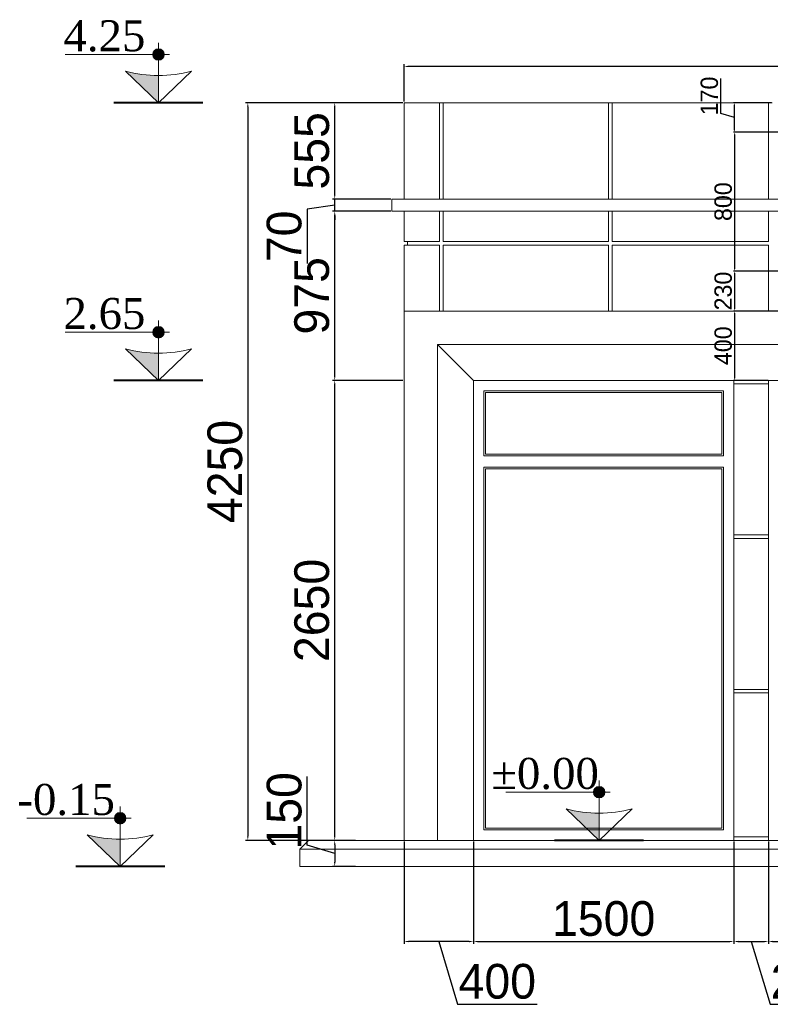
# Model space of a CAD drawing. Header units: feet. Extents: x 1702076 to 2088321, y 4853006 to 4922488.
# Tile 13 of 25: x 1830947 to 1835270, y 4870736 to 4876409. Entities that reach past the tile are written whole.
import ezdxf

# ---------------------------------------------------------------- set-up
doc = ezdxf.new("R2010")
doc.units = ezdxf.units.FT
doc.header["$MEASUREMENT"] = 0
doc.header["$PDMODE"] = 98
doc.header["$PDSIZE"] = 0.3
doc.dimstyles.new('ISO-25', dxfattribs={"dimscale": 15, "dimtxt": 20, "dimasz": 2.5, "dimexe": 1.25, "dimexo": 0.625, "dimgap": 3, "dimtad": 1, "dimdec": 0, "dimtxsty": 'Standard', "dimcen": 2.5, "dimadec": 0, "dimazin": 0, "dimtfac": 1, "dimtdec": 0, "dimtmove": 0, "dimatfit": 3, "dimfxl": 1.25, "dimarcsym": 0})

# ---------------------------------------------------------------- blocks, each defined once
blk = doc.blocks.new('*D5371')
at = {"color": 0, "lineweight": -2, "transparency": 16777216}
for p, q in [((1833154, 4874330.3), (1832748.8, 4874330.3)), ((1832761.3, 4871705.3), (1832761.3, 4874305.3)), ((1832881, 4871680.3), (1832748.8, 4871680.3))]:
    blk.add_line(p, q, dxfattribs=at)
at = {"color": 0, "lineweight": 5, "transparency": 16777216}
for points in [[(1832757.1, 4874305.3), (1832765.4, 4874305.3), (1832761.3, 4874330.3)], [(1832757.1, 4871705.3), (1832765.4, 4871705.3), (1832761.3, 4871680.3)]]:
    blk.add_solid(points, dxfattribs=at)
at = {"layer": 'Defpoints', "color": 0, "lineweight": 5, "transparency": 16777216}
for p in [(1832761.3, 4874330.3), (1833160.3, 4874330.3), (1832887.3, 4871680.3)]:
    blk.add_point(p, dxfattribs=at)
at = {"color": 0, "lineweight": 5, "transparency": 16777216, "insert": (1832629.9, 4873005.3), "char_height": 200, "attachment_point": 5, "rotation": 90}
blk.add_mtext('2650', dxfattribs=at)
blk = doc.blocks.new('*D5372')
at = {"color": 0, "lineweight": -2, "transparency": 16777216}
for p, q in [((1832602.4, 4871652.9), (1832602.4, 4872047.7)), ((1832761.3, 4871605.3), (1832602.4, 4871652.9)), ((1832881, 4871680.3), (1832748.8, 4871680.3)), ((1832761.3, 4871655.3), (1832761.3, 4871555.3)), ((1832881, 4871530.3), (1832748.8, 4871530.3))]:
    blk.add_line(p, q, dxfattribs=at)
at = {"color": 0, "lineweight": 5, "transparency": 16777216}
for points in [[(1832757.1, 4871655.3), (1832765.4, 4871655.3), (1832761.3, 4871680.3)], [(1832757.1, 4871555.3), (1832765.4, 4871555.3), (1832761.3, 4871530.3)]]:
    blk.add_solid(points, dxfattribs=at)
at = {"layer": 'Defpoints', "color": 0, "lineweight": 5, "transparency": 16777216}
for p in [(1832887.3, 4871680.3), (1832761.3, 4871530.3), (1832887.3, 4871530.3)]:
    blk.add_point(p, dxfattribs=at)
at = {"color": 0, "lineweight": 5, "transparency": 16777216, "insert": (1832471, 4871850.3), "char_height": 200, "attachment_point": 5, "rotation": 90}
blk.add_mtext('150', dxfattribs=at)
blk = doc.blocks.new('*D5373')
at = {"color": 0, "lineweight": -2, "transparency": 16777216}
for p, q in [((1833084, 4875305.3), (1832748.8, 4875305.3)), ((1832761.3, 4874355.3), (1832761.3, 4875280.3)), ((1833154, 4874330.3), (1832748.8, 4874330.3))]:
    blk.add_line(p, q, dxfattribs=at)
at = {"color": 0, "lineweight": 5, "transparency": 16777216}
for points in [[(1832757.1, 4875280.3), (1832765.4, 4875280.3), (1832761.3, 4875305.3)], [(1832757.1, 4874355.3), (1832765.4, 4874355.3), (1832761.3, 4874330.3)]]:
    blk.add_solid(points, dxfattribs=at)
at = {"layer": 'Defpoints', "color": 0, "lineweight": 5, "transparency": 16777216}
for p in [(1832761.3, 4875305.3), (1833090.3, 4875305.3), (1833160.3, 4874330.3)]:
    blk.add_point(p, dxfattribs=at)
at = {"color": 0, "lineweight": 5, "transparency": 16777216, "insert": (1832629.7, 4874817.8), "char_height": 200, "attachment_point": 5, "rotation": 90}
blk.add_mtext('975', dxfattribs=at)
blk = doc.blocks.new('*D5374')
at = {"color": 0, "lineweight": -2, "transparency": 16777216}
for p, q in [((1833084, 4875375.3), (1832748.8, 4875375.3)), ((1832761.3, 4875400.3), (1832761.3, 4875425.3)), ((1832761.3, 4875305.3), (1832761.3, 4875375.3)), ((1832761.3, 4875305.3), (1832761.3, 4875375.3)), ((1832761.3, 4875340.3), (1832602.2, 4875316.5)), ((1832602.2, 4875316.5), (1832602.2, 4875004)), ((1833084, 4875305.3), (1832748.8, 4875305.3)), ((1832761.3, 4875280.3), (1832761.3, 4875255.3))]:
    blk.add_line(p, q, dxfattribs=at)
at = {"color": 0, "lineweight": 5, "transparency": 16777216}
for points in [[(1832757.1, 4875400.3), (1832765.4, 4875400.3), (1832761.3, 4875375.3)], [(1832757.1, 4875280.3), (1832765.4, 4875280.3), (1832761.3, 4875305.3)]]:
    blk.add_solid(points, dxfattribs=at)
at = {"layer": 'Defpoints', "color": 0, "lineweight": 5, "transparency": 16777216}
for p in [(1832761.3, 4875375.3), (1833090.3, 4875375.3), (1833090.3, 4875305.3)]:
    blk.add_point(p, dxfattribs=at)
at = {"color": 0, "lineweight": 5, "transparency": 16777216, "insert": (1832470.7, 4875160.2), "char_height": 200, "attachment_point": 5, "rotation": 90}
blk.add_mtext('70', dxfattribs=at)
blk = doc.blocks.new('*D5375')
at = {"color": 0, "lineweight": -2, "transparency": 16777216}
for p, q in [((1833154, 4875930.3), (1832748.8, 4875930.3)), ((1832761.3, 4875400.3), (1832761.3, 4875905.3)), ((1833084, 4875375.3), (1832748.8, 4875375.3))]:
    blk.add_line(p, q, dxfattribs=at)
at = {"color": 0, "lineweight": 5, "transparency": 16777216}
for points in [[(1832757.1, 4875905.3), (1832765.4, 4875905.3), (1832761.3, 4875930.3)], [(1832757.1, 4875400.3), (1832765.4, 4875400.3), (1832761.3, 4875375.3)]]:
    blk.add_solid(points, dxfattribs=at)
at = {"layer": 'Defpoints', "color": 0, "lineweight": 5, "transparency": 16777216}
for p in [(1832761.3, 4875930.3), (1833160.3, 4875930.3), (1833090.3, 4875375.3)]:
    blk.add_point(p, dxfattribs=at)
at = {"color": 0, "lineweight": 5, "transparency": 16777216, "insert": (1832629.9, 4875652.8), "char_height": 200, "attachment_point": 5, "rotation": 90}
blk.add_mtext('555', dxfattribs=at)
blk = doc.blocks.new('*D5376')
at = {"color": 0, "lineweight": -2, "transparency": 16777216}
for p, q in [((1833154, 4875930.3), (1832248.2, 4875930.3)), ((1832260.7, 4875905.3), (1832260.7, 4871705.3)), ((1832881, 4871680.3), (1832248.2, 4871680.3))]:
    blk.add_line(p, q, dxfattribs=at)
at = {"color": 0, "lineweight": 5, "transparency": 16777216}
for points in [[(1832256.5, 4875905.3), (1832264.8, 4875905.3), (1832260.7, 4875930.3)], [(1832256.5, 4871705.3), (1832264.8, 4871705.3), (1832260.7, 4871680.3)]]:
    blk.add_solid(points, dxfattribs=at)
at = {"layer": 'Defpoints', "color": 0, "lineweight": 5, "transparency": 16777216}
for p in [(1833160.3, 4875930.3), (1832260.7, 4871680.3), (1832887.3, 4871680.3)]:
    blk.add_point(p, dxfattribs=at)
at = {"color": 0, "lineweight": 5, "transparency": 16777216, "insert": (1832129.3, 4873805.3), "char_height": 200, "attachment_point": 5, "rotation": 90}
blk.add_mtext('4250', dxfattribs=at)
blk = doc.blocks.new('*D5377')
at = {"color": 0, "lineweight": -2, "transparency": 16777216}
for p, q in [((1833560.3, 4871674), (1833560.3, 4871085.1)), ((1835060.3, 4871674), (1835060.3, 4871085.1)), ((1833585.3, 4871097.6), (1835035.3, 4871097.6))]:
    blk.add_line(p, q, dxfattribs=at)
at = {"color": 0, "lineweight": 5, "transparency": 16777216}
for points in [[(1833585.3, 4871101.8), (1833585.3, 4871093.5), (1833560.3, 4871097.6)], [(1835035.3, 4871101.8), (1835035.3, 4871093.5), (1835060.3, 4871097.6)]]:
    blk.add_solid(points, dxfattribs=at)
at = {"layer": 'Defpoints', "color": 0, "lineweight": 5, "transparency": 16777216}
for p in [(1833560.3, 4871680.3), (1835060.3, 4871680.3), (1835060.3, 4871097.6)]:
    blk.add_point(p, dxfattribs=at)
at = {"color": 0, "lineweight": 5, "transparency": 16777216, "insert": (1834310.3, 4871229), "char_height": 200, "attachment_point": 5}
blk.add_mtext('1500', dxfattribs=at)
blk = doc.blocks.new('*D5378')
at = {"color": 0, "lineweight": -2, "transparency": 16777216}
for p, q in [((1835060.3, 4871674), (1835060.3, 4871085.1)), ((1835260.3, 4871674), (1835260.3, 4871085.1)), ((1835085.3, 4871097.6), (1835235.3, 4871097.6)), ((1835160.3, 4871097.6), (1835268.8, 4870736)), ((1835268.8, 4870736), (1835722.7, 4870736))]:
    blk.add_line(p, q, dxfattribs=at)
at = {"color": 0, "lineweight": 5, "transparency": 16777216}
for points in [[(1835085.3, 4871101.8), (1835085.3, 4871093.5), (1835060.3, 4871097.6)], [(1835235.3, 4871101.8), (1835235.3, 4871093.5), (1835260.3, 4871097.6)]]:
    blk.add_solid(points, dxfattribs=at)
at = {"layer": 'Defpoints', "color": 0, "lineweight": 5, "transparency": 16777216}
for p in [(1835060.3, 4871680.3), (1835260.3, 4871680.3), (1835260.3, 4871097.6)]:
    blk.add_point(p, dxfattribs=at)
at = {"color": 0, "lineweight": 5, "transparency": 16777216, "insert": (1835495.7, 4870867.3), "char_height": 200, "attachment_point": 5}
blk.add_mtext('200', dxfattribs=at)
blk = doc.blocks.new('*D5379')
at = {"color": 0, "lineweight": -2, "transparency": 16777216}
for p, q in [((1835260.3, 4871674), (1835260.3, 4871085.1)), ((1836740.3, 4871674), (1836740.3, 4871085.1)), ((1835285.3, 4871097.6), (1836715.3, 4871097.6))]:
    blk.add_line(p, q, dxfattribs=at)
at = {"color": 0, "lineweight": 5, "transparency": 16777216}
for points in [[(1835285.3, 4871101.8), (1835285.3, 4871093.5), (1835260.3, 4871097.6)], [(1836715.3, 4871101.8), (1836715.3, 4871093.5), (1836740.3, 4871097.6)]]:
    blk.add_solid(points, dxfattribs=at)
at = {"layer": 'Defpoints', "color": 0, "lineweight": 5, "transparency": 16777216}
for p in [(1835260.3, 4871680.3), (1836740.3, 4871680.3), (1836740.3, 4871097.6)]:
    blk.add_point(p, dxfattribs=at)
at = {"color": 0, "lineweight": 5, "transparency": 16777216, "insert": (1836000.3, 4871229), "char_height": 200, "attachment_point": 5}
blk.add_mtext('1480', dxfattribs=at)
blk = doc.blocks.new('*D5386')
at = {"color": 0, "lineweight": -2, "transparency": 16777216}
for p, q in [((1833160.3, 4875936.5), (1833160.3, 4876151.7)), ((1840035.3, 4876139.2), (1833185.3, 4876139.2)), ((1840060.3, 4875936.5), (1840060.3, 4876151.7))]:
    blk.add_line(p, q, dxfattribs=at)
at = {"color": 0, "lineweight": 5, "transparency": 16777216}
for points in [[(1833185.3, 4876143.3), (1833185.3, 4876135), (1833160.3, 4876139.2)], [(1840035.3, 4876143.3), (1840035.3, 4876135), (1840060.3, 4876139.2)]]:
    blk.add_solid(points, dxfattribs=at)
at = {"layer": 'Defpoints', "color": 0, "lineweight": 5, "transparency": 16777216}
for p in [(1833160.3, 4876139.2), (1833160.3, 4875930.3), (1840060.3, 4875930.3)]:
    blk.add_point(p, dxfattribs=at)
at = {"color": 0, "lineweight": 5, "transparency": 16777216, "insert": (1836610.3, 4876270.7), "char_height": 200, "attachment_point": 5}
blk.add_mtext('6900', dxfattribs=at)
blk = doc.blocks.new('*D5456')
at = {"color": 0, "lineweight": -2, "transparency": 16777216}
for p, q in [((1833160.3, 4871674), (1833160.3, 4871085.1)), ((1833560.3, 4871674), (1833560.3, 4871085.1)), ((1833535.3, 4871097.6), (1833185.3, 4871097.6)), ((1833360.3, 4871097.6), (1833468.8, 4870736)), ((1833468.8, 4870736), (1833926.6, 4870736))]:
    blk.add_line(p, q, dxfattribs=at)
at = {"color": 0, "lineweight": 5, "transparency": 16777216}
for points in [[(1833185.3, 4871101.8), (1833185.3, 4871093.5), (1833160.3, 4871097.6)], [(1833535.3, 4871101.8), (1833535.3, 4871093.5), (1833560.3, 4871097.6)]]:
    blk.add_solid(points, dxfattribs=at)
at = {"layer": 'Defpoints', "color": 0, "lineweight": 5, "transparency": 16777216}
for p in [(1833160.3, 4871680.3), (1833560.3, 4871680.3), (1833160.3, 4871097.6)]:
    blk.add_point(p, dxfattribs=at)
at = {"color": 0, "lineweight": 5, "transparency": 16777216, "insert": (1833697.7, 4870867.3), "char_height": 200, "attachment_point": 5}
blk.add_mtext('400', dxfattribs=at)
blk = doc.blocks.new('A$C152757c1')
at = {"color": 0, "linetype": 'Continuous', "lineweight": 0, "extrusion": (0, 1, 0)}
for p, q in [((21081.3, 3322.3), (21286.3, 3322.3)), ((21081.3, 2767.3), (21081.3, 3322.3)), ((21286.3, 3322.3), (21306.3, 3322.3)), ((21286.3, 2767.3), (21286.3, 3322.3)), ((21306.3, 3322.3), (21306.3, 2767.3)), ((21306.3, 3322.3), (22260.1, 3322.3)), ((22260.1, 3322.3), (22280.1, 3322.3)), ((22260.1, 2767.3), (22260.1, 3322.3)), ((22280.1, 3322.3), (22280.1, 2767.3)), ((22280.1, 3322.3), (23181.3, 3322.3)), ((23181.3, 3322.3), (23201.3, 3322.3)), ((23181.3, 2767.3), (23181.3, 3322.3)), ((21011.3, 2767.3), (23361.3, 2767.3)), ((21011.3, 2767.3), (21011.3, 2697.3)), ((21011.3, 2697.3), (23361.3, 2697.3)), ((21081.3, 2522.3), (21081.3, 2697.3)), ((21286.3, 2522.3), (21286.3, 2697.3)), ((21306.3, 2697.3), (21306.3, 2522.3)), ((22260.1, 2522.3), (22260.1, 2697.3)), ((22280.1, 2697.3), (22280.1, 2522.3)), ((23181.3, 2522.3), (23181.3, 2697.3)), ((21081.3, 2522.3), (21286.3, 2522.3)), ((21081.3, 2502.3), (21286.3, 2502.3)), ((21081.3, 2122.3), (21081.3, 2502.3)), ((21101.3, 2502.3), (21101.3, 2522.3)), ((21286.3, 2122.3), (21286.3, 2502.3)), ((21306.3, 2522.3), (22260.1, 2522.3)), ((21306.3, 2502.3), (22260.1, 2502.3)), ((21306.3, 2502.3), (21306.3, 2122.3)), ((22260.1, 2122.3), (22260.1, 2502.3)), ((22280.1, 2522.3), (23181.3, 2522.3)), ((22280.1, 2502.3), (23181.3, 2502.3)), ((22280.1, 2502.3), (22280.1, 2122.3)), ((23181.3, 2122.3), (23181.3, 2502.3)), ((21081.3, -927.7), (21081.3, 2122.3)), ((21081.3, 2122.3), (27941.3, 2122.3)), ((21273.5, -927.7), (21273.5, 1930.2)), ((21273.5, 1930.2), (27749.2, 1930.2)), ((21481.3, 1722.3), (21273.5, 1930.2)), ((21481.3, -927.7), (21481.3, 1722.3)), ((21481.3, 1722.3), (27541.3, 1722.3)), ((22981.3, 1722.3), (22981.3, 1702.3)), ((22981.3, 1722.3), (22981.3, 1702.3)), ((22981.3, 1702.3), (22981.3, 832.3)), ((23181.3, 1702.3), (22981.3, 1702.3)), ((23181.3, 1702.3), (23181.3, 1722.3)), ((23181.3, 832.3), (23181.3, 1702.3)), ((22921.3, 1662.3), (21541.3, 1662.3)), ((21541.3, 1287.3), (21541.3, 1662.3)), ((21551.3, 1652.3), (22911.3, 1652.3)), ((21551.3, 1652.3), (21551.3, 1297.3)), ((22911.3, 1652.3), (22911.3, 1297.3)), ((22921.3, 1287.3), (22921.3, 1662.3)), ((21541.3, 1287.3), (22921.3, 1287.3)), ((22911.3, 1297.3), (21551.3, 1297.3)), ((22921.3, 1222.3), (21541.3, 1222.3)), ((21541.3, -867.7), (21541.3, 1222.3)), ((21551.3, 1212.3), (22911.3, 1212.3)), ((21551.3, 1212.3), (21551.3, -857.7)), ((22911.3, 1212.3), (22911.3, -857.7)), ((22921.3, -867.7), (22921.3, 1222.3)), ((22981.3, 832.3), (22981.3, 812.3)), ((22981.3, 832.3), (23181.3, 832.3)), ((22981.3, 832.3), (22981.3, 812.3)), ((22981.3, 812.3), (22981.3, -57.7)), ((23181.3, 812.3), (22981.3, 812.3)), ((23181.3, 812.3), (23181.3, 832.3)), ((23181.3, -57.7), (23181.3, 812.3)), ((22981.3, -57.7), (22981.3, -77.7)), ((22981.3, -57.7), (23181.3, -57.7)), ((22981.3, -57.7), (22981.3, -77.7)), ((22981.3, -77.7), (22981.3, -907.7)), ((23181.3, -77.7), (22981.3, -77.7)), ((23181.3, -77.7), (23181.3, -57.7)), ((23181.3, -907.7), (23181.3, -77.7)), ((22921.3, -867.7), (21541.3, -867.7)), ((22911.3, -857.7), (21551.3, -857.7)), ((20481.3, -977.7), (20531.3, -927.7)), ((20531.3, -927.7), (35902.2, -927.7)), ((22981.3, -907.7), (22981.3, -927.7)), ((22981.3, -907.7), (23181.3, -907.7)), ((22981.3, -907.7), (22981.3, -927.7)), ((23181.3, -927.7), (23181.3, -907.7)), ((20481.3, -1077.7), (20481.3, -977.7)), ((20481.3, -977.7), (35952.2, -977.7)), ((20481.3, -1077.7), (35952.2, -1077.7))]:
    blk.add_line(p, q, dxfattribs=at)
blk = doc.blocks.new('*D5533')
at = {"color": 0, "lineweight": -2, "transparency": 16777216}
for p, q in [((1835537.2, 4875760.3), (1835058.5, 4875760.3)), ((1835064.8, 4875747.8), (1835064.8, 4874972.8)), ((1835537.2, 4874960.3), (1835058.5, 4874960.3))]:
    blk.add_line(p, q, dxfattribs=at)
at = {"color": 0, "lineweight": 5, "transparency": 16777216}
for points in [[(1835062.7, 4875747.8), (1835066.9, 4875747.8), (1835064.8, 4875760.3)], [(1835062.7, 4874972.8), (1835066.9, 4874972.8), (1835064.8, 4874960.3)]]:
    blk.add_solid(points, dxfattribs=at)
at = {"layer": 'Defpoints', "color": 0, "lineweight": 5, "transparency": 16777216}
for p in [(1835540.3, 4875760.3), (1835064.8, 4874960.3), (1835540.3, 4874960.3)]:
    blk.add_point(p, dxfattribs=at)
at = {"color": 0, "lineweight": 5, "transparency": 16777216, "insert": (1834999.1, 4875360.3), "char_height": 100, "attachment_point": 5, "rotation": 90}
blk.add_mtext('800', dxfattribs=at)
blk = doc.blocks.new('*D5531')
at = {"color": 0, "lineweight": -2, "transparency": 16777216}
for p, q in [((1834985.3, 4875869.1), (1834985.3, 4876069.6)), ((1835277.2, 4875930.3), (1835058.5, 4875930.3)), ((1835064.8, 4875772.8), (1835064.8, 4875917.8)), ((1835064.8, 4875845.3), (1834985.3, 4875869.1)), ((1835537.2, 4875760.3), (1835058.5, 4875760.3))]:
    blk.add_line(p, q, dxfattribs=at)
at = {"color": 0, "lineweight": 5, "transparency": 16777216}
for points in [[(1835062.7, 4875917.8), (1835066.9, 4875917.8), (1835064.8, 4875930.3)], [(1835062.7, 4875772.8), (1835066.9, 4875772.8), (1835064.8, 4875760.3)]]:
    blk.add_solid(points, dxfattribs=at)
at = {"layer": 'Defpoints', "color": 0, "lineweight": 5, "transparency": 16777216}
for p in [(1835064.8, 4875930.3), (1835280.3, 4875930.3), (1835540.3, 4875760.3)]:
    blk.add_point(p, dxfattribs=at)
at = {"color": 0, "lineweight": 5, "transparency": 16777216, "insert": (1834919.5, 4875969.3), "char_height": 100, "attachment_point": 5, "rotation": 90}
blk.add_mtext('170', dxfattribs=at)
blk = doc.blocks.new('*D5534')
at = {"color": 0, "lineweight": -2, "transparency": 16777216}
for p, q in [((1835537.2, 4874960.3), (1835058.5, 4874960.3)), ((1835064.8, 4874947.8), (1835064.8, 4874742.8)), ((1835537.2, 4874730.3), (1835058.5, 4874730.3))]:
    blk.add_line(p, q, dxfattribs=at)
at = {"color": 0, "lineweight": 5, "transparency": 16777216}
for points in [[(1835062.7, 4874947.8), (1835066.9, 4874947.8), (1835064.8, 4874960.3)], [(1835062.7, 4874742.8), (1835066.9, 4874742.8), (1835064.8, 4874730.3)]]:
    blk.add_solid(points, dxfattribs=at)
at = {"layer": 'Defpoints', "color": 0, "lineweight": 5, "transparency": 16777216}
for p in [(1835540.3, 4874960.3), (1835064.8, 4874730.3), (1835540.3, 4874730.3)]:
    blk.add_point(p, dxfattribs=at)
at = {"color": 0, "lineweight": 5, "transparency": 16777216, "insert": (1834999.1, 4874845.3), "char_height": 100, "attachment_point": 5, "rotation": 90}
blk.add_mtext('230', dxfattribs=at)
blk = doc.blocks.new('*D5535')
at = {"color": 0, "lineweight": -2, "transparency": 16777216}
for p, q in [((1835537.2, 4874730.3), (1835058.5, 4874730.3)), ((1835064.8, 4874717.8), (1835064.8, 4874342.8)), ((1835257.2, 4874330.3), (1835058.5, 4874330.3))]:
    blk.add_line(p, q, dxfattribs=at)
at = {"color": 0, "lineweight": 5, "transparency": 16777216}
for points in [[(1835062.7, 4874717.8), (1835066.9, 4874717.8), (1835064.8, 4874730.3)], [(1835062.7, 4874342.8), (1835066.9, 4874342.8), (1835064.8, 4874330.3)]]:
    blk.add_solid(points, dxfattribs=at)
at = {"layer": 'Defpoints', "color": 0, "lineweight": 5, "transparency": 16777216}
for p in [(1835540.3, 4874730.3), (1835064.8, 4874330.3), (1835260.3, 4874330.3)]:
    blk.add_point(p, dxfattribs=at)
at = {"color": 0, "lineweight": 5, "transparency": 16777216, "insert": (1834999.1, 4874530.3), "char_height": 100, "attachment_point": 5, "rotation": 90}
blk.add_mtext('400', dxfattribs=at)

msp = doc.modelspace()

# ---------------------------------------------------------------- hatches: boundary and pattern name
for points in [[(1831746, 4876240.9), (1831746, 4876207.8), (1831712.9, 4876207.8, -0.414214)], [(1831746, 4876240.9, -0.414214), (1831779.1, 4876207.8), (1831746, 4876207.8)], [(1831712.9, 4876207.8), (1831746, 4876207.8), (1831746, 4876174.6, -0.414214)], [(1831746, 4876207.8), (1831779.1, 4876207.8, -0.414214), (1831746, 4876174.6)], [(1831556.2, 4876111.7, 0.063683), (1831746, 4876087.5), (1831746, 4875930.3)], [(1831746, 4874640.9), (1831746, 4874607.8), (1831712.9, 4874607.8, -0.414214)], [(1831746, 4874640.9, -0.414214), (1831779.1, 4874607.8), (1831746, 4874607.8)], [(1831712.9, 4874607.8), (1831746, 4874607.8), (1831746, 4874574.6, -0.414214)], [(1831746, 4874607.8), (1831779.1, 4874607.8, -0.414214), (1831746, 4874574.6)], [(1831556.2, 4874511.7, 0.063683), (1831746, 4874487.5), (1831746, 4874330.3)], [(1834284.1, 4871990.9), (1834284.1, 4871957.8), (1834251, 4871957.8, -0.414214)], [(1834284.1, 4871990.9, -0.414214), (1834317.2, 4871957.8), (1834284.1, 4871957.8)], [(1834251, 4871957.8), (1834284.1, 4871957.8), (1834284.1, 4871924.6, -0.414214)], [(1834284.1, 4871957.8), (1834317.2, 4871957.8, -0.414214), (1834284.1, 4871924.6)], [(1834094.3, 4871861.7, 0.063683), (1834284.1, 4871837.5), (1834284.1, 4871680.3)], [(1831525.5, 4871840.9), (1831525.5, 4871807.8), (1831492.4, 4871807.8, -0.414214)], [(1831492.4, 4871807.8), (1831525.5, 4871807.8), (1831525.5, 4871774.6, -0.414214)], [(1831525.5, 4871840.9, -0.414214), (1831558.6, 4871807.8), (1831525.5, 4871807.8)], [(1831525.5, 4871807.8), (1831558.6, 4871807.8, -0.414214), (1831525.5, 4871774.6)], [(1831335.8, 4871711.7, 0.063683), (1831525.5, 4871687.5), (1831525.5, 4871530.3)]]:
    msp.add_hatch(color=1).paths.add_polyline_path(points)

# ---------------------------------------------------------------- linework, layer by layer
at = {"lineweight": 9}
for points in [[(1831746, 4875930.3), (1831746, 4876274.9)], [(1831809, 4876207.8), (1831208.1, 4876207.8)], [(1831746, 4874330.3), (1831746, 4874674.9)], [(1831809, 4874607.8), (1831208.1, 4874607.8)], [(1834284.1, 4871680.3), (1834284.1, 4872024.9)], [(1834347.1, 4871957.8), (1833746.2, 4871957.8)], [(1831525.5, 4871530.3), (1831525.5, 4871874.9)], [(1831588.5, 4871807.8), (1830987.6, 4871807.8)]]:
    msp.add_lwpolyline(points, dxfattribs=at)
for points in [[(1831556.2, 4876111.7), (1831746, 4875930.3), (1831935.7, 4876111.7, -0.127885)], [(1831556.2, 4874511.7), (1831746, 4874330.3), (1831935.7, 4874511.7, -0.127885)], [(1834094.3, 4871861.7), (1834284.1, 4871680.3), (1834473.8, 4871861.7, -0.127885)], [(1831335.8, 4871711.7), (1831525.5, 4871530.3), (1831715.2, 4871711.7, -0.127885)]]:
    msp.add_lwpolyline(points, format="xyb", close=True, dxfattribs=at)
at = {"lineweight": 40}
for points in [[(1832002.2, 4875930.3), (1831489.8, 4875930.3)], [(1832002.2, 4874330.3), (1831489.8, 4874330.3)], [(1834540.3, 4871680.3), (1834027.9, 4871680.3)], [(1831781.7, 4871530.3), (1831269.3, 4871530.3)]]:
    msp.add_lwpolyline(points, dxfattribs=at)
at = {"lineweight": 9}
for centre in [(1831746, 4876207.8), (1831746, 4874607.8), (1834284.1, 4871957.8), (1831525.5, 4871807.8)]:
    msp.add_circle(centre, 33.1, dxfattribs=at)

# ---------------------------------------------------------------- block references
at = {"lineweight": 5}
msp.add_blockref('A$C152757c1', (1812079, 4872608), dxfattribs=at)

# ---------------------------------------------------------------- texts
at = {"lineweight": 9, "char_height": 178.498, "width": 401.685, "attachment_point": 2}
for s, insert in [('{\\fTimes New Roman|b0|i0|c0|p18;4.25}', (1831434.7, 4876405.4)), ('{\\fTimes New Roman|b0|i0|c0|p18;2.65}', (1831434.7, 4874805.4)), ('{\\fTimes New Roman|b0|i0|c0|p18;%%P0.00}', (1833972.8, 4872155.4)), ('{\\fTimes New Roman|b0|i0|c0|p18;-0.15}', (1831214.2, 4872005.4))]:
    msp.add_mtext(s, dxfattribs=dict(at, insert=insert))

# ---------------------------------------------------------------- dimensions: what is measured, and where the dimension line sits
at = {"color": 1, "lineweight": 5}
for base, p1, p2, angle, override, picture, middle in [((1833160.3, 4876139.2), (1840060.3, 4875930.3), (1833160.3, 4875930.3), 180, {"dimscale": 10, "dimtmove": 1}, '*D5386', (1836610.3, 4876270.7)), ((1835064.8, 4875930.3), (1835540.3, 4875760.3), (1835280.3, 4875930.3), 90, {"dimscale": 5, "dimtmove": 1}, '*D5531', (1834919.5, 4875884.1)), ((1832260.7, 4871680.3), (1833160.3, 4875930.3), (1832887.3, 4871680.3), 90, {"dimscale": 10, "dimtmove": 1}, '*D5376', (1832129.3, 4873805.3)), ((1832761.3, 4875930.3), (1833090.3, 4875375.3), (1833160.3, 4875930.3), 90, {"dimscale": 10, "dimtmove": 1}, '*D5375', (1832629.9, 4875652.8)), ((1835064.8, 4874960.3), (1835540.3, 4875760.3), (1835540.3, 4874960.3), 90, {"dimscale": 5}, '*D5533', (1834999.1, 4875360.3)), ((1832761.3, 4875305.3), (1833160.3, 4874330.3), (1833090.3, 4875305.3), 90, {"dimscale": 10, "dimtmove": 1}, '*D5373', (1832629.7, 4874817.8)), ((1835064.8, 4874730.3), (1835540.3, 4874960.3), (1835540.3, 4874730.3), 90, {"dimscale": 5, "dimtmove": 1}, '*D5534', (1834999.1, 4874845.3)), ((1835064.8, 4874330.3), (1835540.3, 4874730.3), (1835260.3, 4874330.3), 90, {"dimscale": 5, "dimtmove": 1}, '*D5535', (1834999.1, 4874530.3)), ((1832761.3, 4874330.3), (1832887.3, 4871680.3), (1833160.3, 4874330.3), 90, {"dimscale": 10, "dimtmove": 1}, '*D5371', (1832629.9, 4873005.3)), ((1832761.3, 4871530.3), (1832887.3, 4871680.3), (1832887.3, 4871530.3), 90, {"dimscale": 10, "dimtmove": 1}, '*D5372', (1832471, 4871682.9))]:
    dim = msp.add_linear_dim(base=base, p1=p1, p2=p2, angle=angle, dimstyle='ISO-25', override=override, dxfattribs=at)
    dim.commit()
    dim.dimension.update_dxf_attribs({"geometry": picture, "text_midpoint": middle})
dim = msp.add_linear_dim(base=(1832761.3, 4875375.3), p1=(1833090.3, 4875305.3), p2=(1833090.3, 4875375.3), angle=90, dimstyle='ISO-25', override={"dimscale": 10, "dimtmove": 1}, dxfattribs=at)
dim.commit()
dim.dimension.update_dxf_attribs({"geometry": '*D5374', "text_midpoint": (1832602.2, 4875286.5), "dimtype": 160})
for base, p1, p2, picture, middle in [((1833160.3, 4871097.6), (1833560.3, 4871680.3), (1833160.3, 4871680.3), '*D5456', (1833498.8, 4870867.3)), ((1835060.3, 4871097.6), (1833560.3, 4871680.3), (1835060.3, 4871680.3), '*D5377', (1834310.3, 4871229)), ((1835260.3, 4871097.6), (1835060.3, 4871680.3), (1835260.3, 4871680.3), '*D5378', (1835298.8, 4870867.3)), ((1836740.3, 4871097.6), (1835260.3, 4871680.3), (1836740.3, 4871680.3), '*D5379', (1836000.3, 4871229))]:
    dim = msp.add_linear_dim(base=base, p1=p1, p2=p2, dimstyle='ISO-25', override={"dimscale": 10, "dimtmove": 1}, dxfattribs=at)
    dim.commit()
    dim.dimension.update_dxf_attribs({"geometry": picture, "text_midpoint": middle})

doc.saveas('drawing.dxf')
